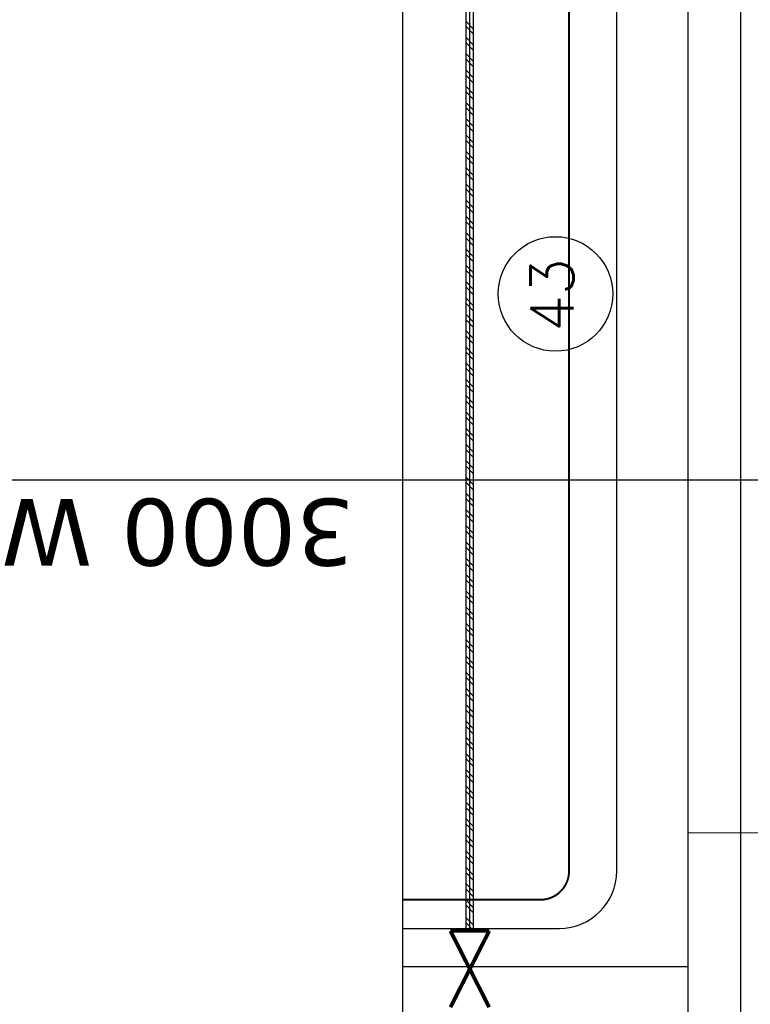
# Model space of a CAD drawing. Header units: inches. Extents: x 0 to 1544102, y -90707 to 23144100.
# Tile 145 of 155: x 1095409 to 1133696, y 684847 to 736422. Entities that reach past the tile are written whole.
import ezdxf
from ezdxf.enums import TextEntityAlignment as Align

# ---------------------------------------------------------------- set-up
doc = ezdxf.new("R2010")
doc.units = ezdxf.units.IN
doc.header["$LTSCALE"] = 1800
doc.header["$MEASUREMENT"] = 0
doc.linetypes.add('CENTRE', pattern=[1.5, 0.75, -0.25, 0.25, -0.25])
doc.linetypes.add('Grid Line', pattern=[22.225, 12.7, -3.175, 3.175, -3.175])
doc.layers.get('0').update_dxf_attribs({"color": 253})
for name, color, linetype in [('1', 7, 'Continuous'), ('Road', 3, 'Continuous'), ('Road Sides', 11, 'Continuous')]:
    doc.layers.add(name, color=color, linetype=linetype)
doc.styles.add('ROMANS', font='romans.shx')
doc.styles.get("Standard").update_dxf_attribs({"font": 'arial.ttf'})

# ---------------------------------------------------------------- blocks, each defined once
blk = doc.blocks.new('A$C6CC2746C')
at = {"linetype": 'Grid Line'}
blk.add_line((-4907, -26719), (-4903, -46115), dxfattribs=at)
blk = doc.blocks.new('key plan')
at = {"ltscale": 100}
for p, q in [((-225500, 17708.9), (-225500, 2750)), ((-254235.7, 2750), (-35135.5, 2750))]:
    blk.add_line(p, q, dxfattribs=at)
at = {"linetype": 'CENTRE', "ltscale": 500}
for p, q in [((-200000, 17708.9), (-200000, -385146.3)), ((-254235.7, 0), (-35135.5, 0))]:
    blk.add_line(p, q, dxfattribs=at)
at = {"linetype": 'ByBlock'}
for p, q in [((-223631.2, 14397.1), (-35135.5, 14397.1)), ((-223631.2, 14197.1), (-35135.5, 14197.1)), ((-223631.2, 13997.1), (-35135.5, 13997.1)), ((-223615.2, 13997.1), (-223215.2, 14397.1)), ((-223338.6, 13997.1), (-222938.6, 14397.1)), ((-222691.1, 13997.1), (-222291.1, 14397.1)), ((-222414.4, 13997.1), (-222014.4, 14397.1)), ((-221839.1, 13997.1), (-221439.1, 14397.1)), ((-221562.5, 13997.1), (-221162.5, 14397.1)), ((-220987.2, 13997.1), (-220587.2, 14397.1)), ((-220710.5, 13997.1), (-220310.5, 14397.1)), ((-220135.2, 13997.1), (-219735.2, 14397.1)), ((-219858.6, 13997.1), (-219458.6, 14397.1)), ((-219283.2, 13997.1), (-218883.2, 14397.1)), ((-219006.6, 13997.1), (-218606.6, 14397.1)), ((-218431.3, 13997.1), (-218031.3, 14397.1)), ((-218154.6, 13997.1), (-217754.6, 14397.1)), ((-217579.3, 13997.1), (-217179.3, 14397.1)), ((-217302.7, 13997.1), (-216902.7, 14397.1)), ((-216727.4, 13997.1), (-216327.4, 14397.1)), ((-216450.7, 13997.1), (-216050.7, 14397.1)), ((-215875.4, 13997.1), (-215475.4, 14397.1)), ((-215598.8, 13997.1), (-215198.8, 14397.1)), ((-215023.4, 13997.1), (-214623.4, 14397.1)), ((-214746.8, 13997.1), (-214346.8, 14397.1)), ((-214171.5, 13997.1), (-213771.5, 14397.1)), ((-213894.8, 13997.1), (-213494.8, 14397.1)), ((-213319.5, 13997.1), (-212919.5, 14397.1)), ((-213042.9, 13997.1), (-212642.9, 14397.1)), ((-212467.6, 13997.1), (-212067.6, 14397.1)), ((-212190.9, 13997.1), (-211790.9, 14397.1)), ((-211615.6, 13997.1), (-211215.6, 14397.1)), ((-211338.9, 13997.1), (-210938.9, 14397.1)), ((-210763.6, 13997.1), (-210363.6, 14397.1)), ((-210487, 13997.1), (-210087, 14397.1)), ((-209911.7, 13997.1), (-209511.7, 14397.1)), ((-209635, 13997.1), (-209235, 14397.1)), ((-209059.7, 13997.1), (-208659.7, 14397.1)), ((-208783.1, 13997.1), (-208383.1, 14397.1)), ((-208207.7, 13997.1), (-207807.7, 14397.1)), ((-207931.1, 13997.1), (-207531.1, 14397.1)), ((-207355.8, 13997.1), (-206955.8, 14397.1)), ((-207079.1, 13997.1), (-206679.1, 14397.1)), ((-206503.8, 13997.1), (-206103.8, 14397.1)), ((-206227.2, 13997.1), (-205827.2, 14397.1)), ((-205651.9, 13997.1), (-205251.9, 14397.1)), ((-205375.2, 13997.1), (-204975.2, 14397.1)), ((-204799.9, 13997.1), (-204399.9, 14397.1)), ((-204523.3, 13997.1), (-204123.3, 14397.1)), ((-203947.9, 13997.1), (-203547.9, 14397.1)), ((-203671.3, 13997.1), (-203271.3, 14397.1)), ((-203096, 13997.1), (-202696, 14397.1)), ((-202819.3, 13997.1), (-202419.3, 14397.1)), ((-202244, 13997.1), (-201844, 14397.1)), ((-201967.4, 13997.1), (-201567.4, 14397.1)), ((-201392.1, 13997.1), (-200992.1, 14397.1)), ((-201115.4, 13997.1), (-200715.4, 14397.1)), ((-200540.1, 13997.1), (-200140.1, 14397.1)), ((-200263.4, 13997.1), (-199863.4, 14397.1)), ((-199688.1, 13997.1), (-199288.1, 14397.1)), ((-199411.5, 13997.1), (-199011.5, 14397.1)), ((-198836.2, 13997.1), (-198436.2, 14397.1)), ((-198559.5, 13997.1), (-198159.5, 14397.1)), ((-197984.2, 13997.1), (-197584.2, 14397.1)), ((-197707.6, 13997.1), (-197307.6, 14397.1)), ((-197132.2, 13997.1), (-196732.2, 14397.1)), ((-196855.6, 13997.1), (-196455.6, 14397.1)), ((-196280.3, 13997.1), (-195880.3, 14397.1)), ((-196003.6, 13997.1), (-195603.6, 14397.1)), ((-195428.3, 13997.1), (-195028.3, 14397.1)), ((-195151.7, 13997.1), (-194751.7, 14397.1)), ((-194576.4, 13997.1), (-194176.4, 14397.1)), ((-194299.7, 13997.1), (-193899.7, 14397.1)), ((-193724.4, 13997.1), (-193324.4, 14397.1)), ((-193447.7, 13997.1), (-193047.7, 14397.1)), ((-192872.4, 13997.1), (-192472.4, 14397.1)), ((-192595.8, 13997.1), (-192195.8, 14397.1)), ((-192020.5, 13997.1), (-191620.5, 14397.1)), ((-191743.8, 13997.1), (-191343.8, 14397.1)), ((-191168.5, 13997.1), (-190768.5, 14397.1)), ((-190891.9, 13997.1), (-190491.9, 14397.1)), ((-190316.5, 13997.1), (-189916.5, 14397.1)), ((-190039.9, 13997.1), (-189639.9, 14397.1)), ((-189444.4, 13997.1), (-189044.4, 14397.1)), ((-189167.8, 13997.1), (-188767.8, 14397.1)), ((-188592.4, 13997.1), (-188192.4, 14397.1)), ((-188315.8, 13997.1), (-187915.8, 14397.1)), ((-187740.5, 13997.1), (-187340.5, 14397.1)), ((-187463.8, 13997.1), (-187063.8, 14397.1)), ((-186888.5, 13997.1), (-186488.5, 14397.1)), ((-186611.9, 13997.1), (-186211.9, 14397.1)), ((-186036.5, 13997.1), (-185636.5, 14397.1)), ((-185759.9, 13997.1), (-185359.9, 14397.1)), ((-185184.6, 13997.1), (-184784.6, 14397.1)), ((-184907.9, 13997.1), (-184507.9, 14397.1)), ((-184332.6, 13997.1), (-183932.6, 14397.1)), ((-184056, 13997.1), (-183656, 14397.1)), ((-183480.7, 13997.1), (-183080.7, 14397.1)), ((-183204, 13997.1), (-182804, 14397.1)), ((-182628.7, 13997.1), (-182228.7, 14397.1)), ((-182352.1, 13997.1), (-181952.1, 14397.1)), ((-181776.7, 13997.1), (-181376.7, 14397.1)), ((-181500.1, 13997.1), (-181100.1, 14397.1)), ((-180924.8, 13997.1), (-180524.8, 14397.1)), ((-180648.1, 13997.1), (-180248.1, 14397.1)), ((-180072.8, 13997.1), (-179672.8, 14397.1)), ((-179796.2, 13997.1), (-179396.2, 14397.1)), ((-179220.9, 13997.1), (-178820.9, 14397.1)), ((-178944.2, 13997.1), (-178544.2, 14397.1)), ((-178368.9, 13997.1), (-177968.9, 14397.1)), ((-178092.2, 13997.1), (-177692.2, 14397.1)), ((-177516.9, 13997.1), (-177116.9, 14397.1)), ((-177240.3, 13997.1), (-176840.3, 14397.1)), ((-176665, 13997.1), (-176265, 14397.1)), ((-176388.3, 13997.1), (-175988.3, 14397.1))]:
    blk.add_line(p, q, dxfattribs=at)
at = {"linetype": 'ByBlock', "const_width": 201.7}
for points in [[(-223630.2, 15212.6), (-227630.2, 13181.6)], [(-227630.2, 15212.6), (-223630.2, 13181.6)], [(-223630.2, 13181.6), (-223630.2, 15212.6)]]:
    blk.add_lwpolyline(points, dxfattribs=at)
at = {"color": 1}
blk.add_circle((-190266.7, 9708.8, -261.3), 3000, dxfattribs=at)
at = {"layer": 'Road', "ltscale": 100}
for p, q in [((-223500, 17708.9, 0), (-223500, 9497.1)), ((-220501, 6500), (-49950.9, 6500))]:
    blk.add_line(p, q, dxfattribs=at)
blk.add_arc((-220500, 9500, 0), 3000, 180, 270, dxfattribs=at)
at = {"layer": 'Road Sides', "color": 74, "ltscale": 100, "const_width": 100, "elevation": 0}
blk.add_lwpolyline([(-222000, 17708.9), (-222000, 10497.1)], dxfattribs=at)
at = {"layer": 'Road Sides', "color": 74, "ltscale": 100, "const_width": 100}
blk.add_lwpolyline([(-222000, 10500, 0.4142136), (-220500, 9000)], format="xyb", dxfattribs=at)
blk.add_lwpolyline([(-220501, 9000), (-35135.5, 9000)], dxfattribs=at)
at = {"color": 3, "style": 'ROMANS'}
blk.add_text('43', height=2250, dxfattribs=at).set_placement((-190331.3, 9891.6, -261.3), align=Align.MIDDLE_CENTER)
at = {"layer": '1', "color": 3, "linetype": 'ByBlock', "insert": (-204499.9, 20248.1, 0), "char_height": 3500, "width": 51196.165, "attachment_point": 1, "rotation": 90}
blk.add_mtext('{\\fVerdana|b0|i0|c0|p34;3000 W}', dxfattribs=at)
at = {"ltscale": 100, "rotation": 180}
blk.add_blockref('A$C6CC2746C', (-223406.1, -43361), dxfattribs=at)
blk.add_lwpolyline([(-254235.7, 17708.9), (-35135.5, 17708.9), (-35135.5, -385146.3), (-254235.7, -385146.3)])
at = {"layer": '1', "color": 8, "linetype": 'CENTRE', "ltscale": 500}
for p, q in [((-200000, 121323.7), (-200000, -410907.3)), ((-278591.8, 0), (14438.7, 0))]:
    blk.add_line(p, q, dxfattribs=at)

msp = doc.modelspace()

# ---------------------------------------------------------------- block references
at = {"rotation": 89.99999999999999}
msp.add_blockref('key plan', (1133194.68, 912322.72), dxfattribs=at)

doc.saveas('drawing.dxf')
